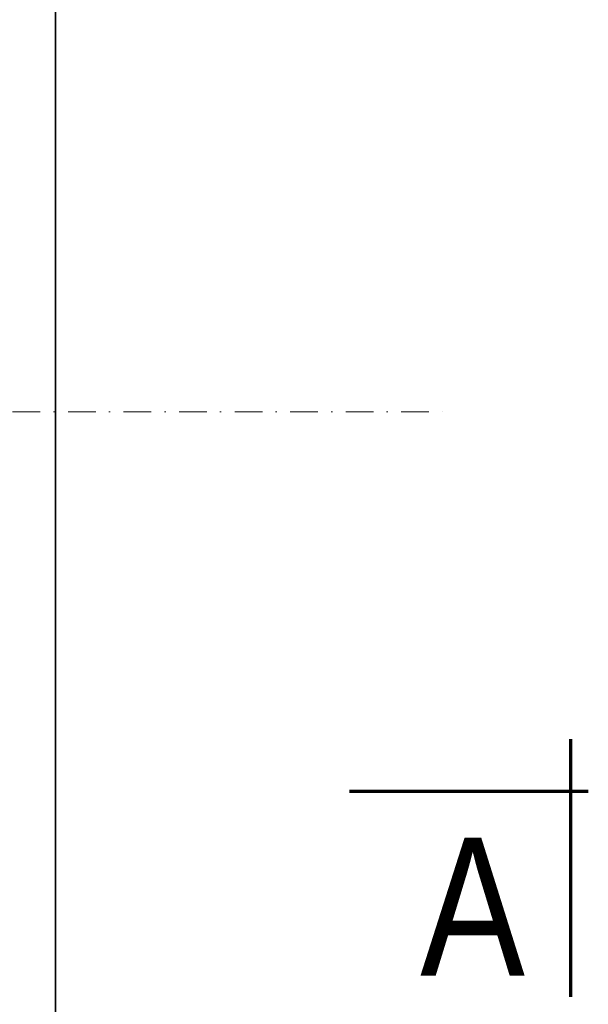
# Model space of a CAD drawing. Header units: millimetres. Extents: x -96593 to 66336, y -23969 to 7139.
# Tile 151 of 256: x -88589 to -88332, y -881 to -436. Entities that reach past the tile are written whole.
import ezdxf

# ---------------------------------------------------------------- set-up
doc = ezdxf.new("R2010")
doc.units = ezdxf.units.MM
doc.linetypes.add('DASHDOT', pattern=[1, 0.5, -0.25, 0, -0.25])
for name, color, linetype, lineweight in [('BA_txs', 2, 'Continuous', 18), ('mm_punktwstawienia', 1, 'Continuous', 50), ('PG_OSIE', 1, 'DASHDOT', 18), ('PG_WIDOKOWE_CIENKIE', 1, 'Continuous', 18), ('PG_ŚCIANY_SŁUPY', 4, 'Continuous', 35)]:
    doc.layers.add(name, color=color, linetype=linetype, lineweight=lineweight)
doc.styles.add('BIKTS', font='bikromsw.shx', dxfattribs={"width": 0.85})

# ---------------------------------------------------------------- blocks, each defined once
blk = doc.blocks.new('A$C2E197AD3')
at = {"layer": 'PG_OSIE', "color": 252, "ltscale": 25}
blk.add_lwpolyline([(696.17, 1707.5), (2976.42, 1707.5)], dxfattribs=at)
at = {"layer": 'PG_WIDOKOWE_CIENKIE', "color": 252, "lineweight": 70}
for p, q in [((3031.69, 1559.5), (3031.69, 1443)), ((2931.69, 1536), (3039.69, 1536))]:
    blk.add_line(p, q, dxfattribs=at)
at = {"layer": 'PG_ŚCIANY_SŁUPY', "color": 252}
blk.add_lwpolyline([(2798.84, 464.5), (2798.84, 2949.5)], dxfattribs=at)
at = {"layer": 'BA_txs', "color": 252, "style": 'BIKTS', "width": 0.85}
blk.add_text('A', height=62.5, dxfattribs=at).set_placement((2963.69, 1452.5))

msp = doc.modelspace()

# ---------------------------------------------------------------- block references
at = {"layer": 'mm_punktwstawienia', "lineweight": 60}
msp.add_blockref('A$C2E197AD3', (-91372.02, -2320.7), dxfattribs=at)

# ---------------------------------------------------------------- texts
at = {"layer": 'BA_txs', "color": 252, "style": 'BIKTS', "width": 0.85}
msp.add_text('A', height=62.5, dxfattribs=at).set_placement((-88408.33, -868.2))

doc.saveas('drawing.dxf')
